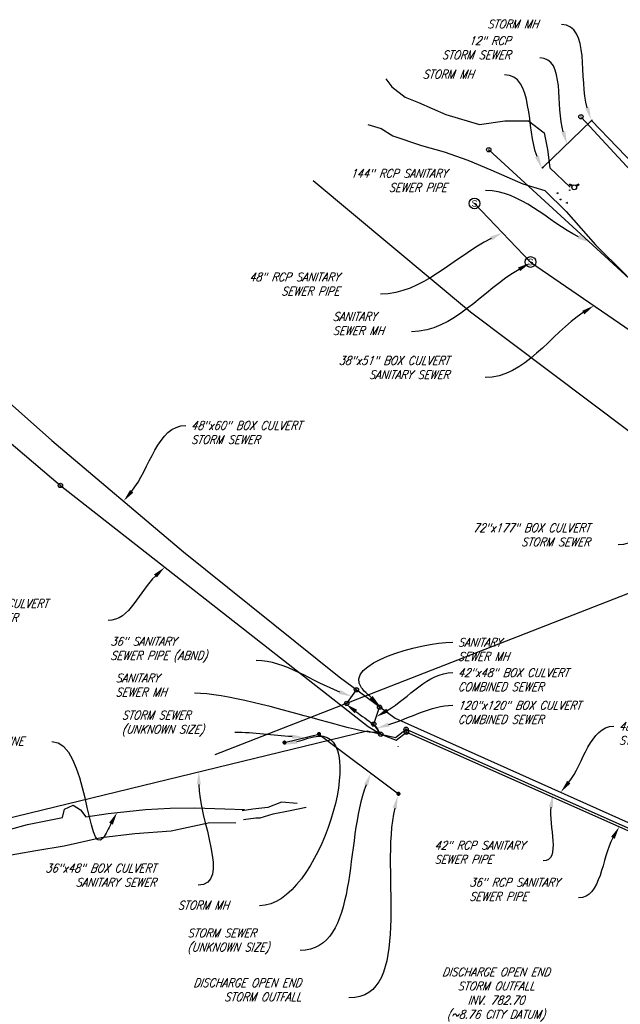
# Model space of a CAD drawing. Extents: x 1590644 to 1645661, y 573566 to 576593.
# Tile 10 of 18: x 1609009 to 1609717, y 575337 to 576499. Entities that reach past the tile are written whole.
import ezdxf
from ezdxf import colors
from ezdxf.entities.mleader import LeaderData, LeaderLine
from ezdxf.enums import TextEntityAlignment as Align
from ezdxf.lldxf.tags import DXFTag
from ezdxf.math import Vec2, Vec3

# ---------------------------------------------------------------- set-up
doc = ezdxf.new("R2010")
doc.units = 0
doc.header["$MEASUREMENT"] = 0
for name, color, linetype, true_color in [('1-GIS-SMVCONDTG- STORM PIPES', 7, 'STORM EX', 0x007f3f), ('1-GIS-SMVSTRUCG-STORM MH', 7, 'Continuous', 0x007f3f), ('1-GIS-SWNETG-SEWER PIPES', 7, 'SAN EX', 0x7f5f3f), ('1-GIS-SWNETMHG-SEWER MH', 7, 'Continuous', 0x7f5f3f), ('ABANDON PIPE', 7, 'SAN EX', 0x7f5f3f), ('C-UTIL-0 GAS-PLAN-N', 7, 'GAS EX', 0xcbad15), ('V-POWR-OVHD', 7, 'ELEC OHE', 0xcc0000), ('WATER MAIN', 7, 'WATER_LINE', 0x6699cc)]:
    doc.layers.add(name, color=color, linetype=linetype, true_color=true_color)
for name, color, linetype in [('C-ANNO-LABL', 15, 'Continuous'), ('STM MH', 1, 'Continuous'), ('V-NODE-STORM-MARKER', 7, 'Continuous'), ('V-NODE-WATER-SYM', 23, 'Continuous')]:
    doc.layers.add(name, color=color, linetype=linetype)
doc.styles.add('CI-EX', font='romans.shx', dxfattribs={"width": 0.85, "oblique": 20, "height": 0.1})
doc.styles.add('RomanS', font='romans.shx', dxfattribs={"height": 1})
doc.styles.get("Standard").update_dxf_attribs({"font": 'arial.ttf'})
doc.linetypes.add('ELEC OHE', pattern='A,1,-0.12,["OHE",Standard,S=0.06,R=0,X=-0.06,Y=-0.03],-0.15', length=1.27)
tags = doc.linetypes.add('GAS EX', pattern='A,0.13,-0.075,0.13,-0.075,0.13,-0.075,0.13,-0.075,["EX G",RomanS,S=0.08,R=0,X=0,Y=-0.04],-0.3625', length=1.1825).pattern_tags.tags
tags[18] = DXFTag(74, 10)
tags = doc.linetypes.add('SAN EX', pattern='A,0.13,-0.075,0.13,-0.075,0.13,-0.075,0.13,-0.0475,["EX SS",RomanS,S=0.08,R=0,X=0,Y=-0.04],-0.425', length=1.2175).pattern_tags.tags
tags[18] = DXFTag(74, 10)
tags = doc.linetypes.add('STORM EX', pattern='A,0.13,-0.075,0.13,-0.075,0.13,-0.075,0.13,-0.0475,["EX SD",RomanS,S=0.08,R=0,X=0,Y=-0.04],-0.425', length=1.2175).pattern_tags.tags
tags[18] = DXFTag(74, 10)
tags = doc.linetypes.add('WATER EX', pattern='A,0.13,-0.075,0.13,-0.075,0.13,-0.075,0.13,-0.035,["EX W",RomanS,S=0.08,R=0,X=0,Y=-0.04],-0.3625', length=1.1425).pattern_tags.tags
tags[18] = DXFTag(74, 10)
doc.linetypes.add('WATER_LINE', pattern='A,12.7,-5.08,["W",Standard,S=2.54,R=0,X=-2.54,Y=-1.27],-6.35', length=24.13)

# ---------------------------------------------------------------- blocks, each defined once
blk = doc.blocks.new('SSMH')
blk.add_circle((0, 0), 0.0636)
blk.add_text('S', height=0.0763).set_placement((0, -0.038), align=Align.CENTER)
blk = doc.blocks.new('STMH-N')
at = {"layer": '1-GIS-SWNETMHG-SEWER MH'}
h = blk.add_hatch(color=256, dxfattribs=at)
h.dxf.hatch_style = 1
edge = h.paths.add_edge_path()
edge.add_arc((0, 0), 0.5, 0, 360)
blk = doc.blocks.new('*U195')
at = {"color": 0, "linetype": 'ByBlock', "lineweight": -2, "transparency": 16777216}
for p, q in [((-1, -1), (1, 1)), ((-1, 1), (1, -1))]:
    blk.add_line(p, q, dxfattribs=at)
blk = doc.blocks.new('X-hyd')
for p, q in [((-0.57, 1.1), (-0.47, 1.31)), ((0.2, 0.71), (-0.57, 1.1)), ((0.34, 0.9), (-0.47, 1.31)), ((2.13, 1.31), (1.32, 0.9)), ((1.46, 0.71), (2.24, 1.1)), ((2.24, 1.1), (2.13, 1.31))]:
    blk.add_line(p, q)
blk.add_circle((0.83, 0.4), 0.703)
blk = doc.blocks.new('X-gv')
for p, q in [((-0.06, -0.05), (-0.06, 0.05)), ((-0.06, 0.05), (0.06, -0.05)), ((0.06, 0.05), (-0.06, -0.05)), ((0.06, -0.05), (0.06, 0.05))]:
    blk.add_line(p, q)

msp = doc.modelspace()

# ---------------------------------------------------------------- hatches: boundary and pattern name
at = {"layer": 'STM MH'}
h = msp.add_hatch(color=256, dxfattribs=at)
h.dxf.hatch_style = 1
h.paths.add_polyline_path([(1609682.1, 576379.6, 1), (1609684.7, 576379.6, 1)])
h = msp.add_hatch(color=256, dxfattribs=at)
h.dxf.hatch_style = 1
h.paths.add_polyline_path([(1609624.2, 576324.2, 1), (1609626.7, 576324.2, 1)])

# ---------------------------------------------------------------- linework, layer by layer
at = {"layer": '1-GIS-SMVCONDTG- STORM PIPES'}
for p, q in [((1609625.5, 576324.2), (1609683.2, 576379.7)), ((1609683.2, 576379.7), (1609894.4, 576159)), ((1609321.1, 575646), (1609361.7, 575656)), ((1609361.7, 575656), (1609455.5, 575585.5))]:
    msp.add_line(p, q, dxfattribs=at)
at = {"layer": '1-GIS-SMVCONDTG- STORM PIPES', "flags": 128}
for points in [[(1609355, 576309.1), (1609540.5, 576154.1), (1609727.3, 576013.3), (1610011.7, 575815.4)], [(1608856.6, 576175.9), (1608872.3, 576159.3), (1608898.4, 576135.6), (1608920.8, 576115.3), (1608939.4, 576097.6), (1609046.7, 576002.4), (1609202.1, 575870.9), (1609385.5, 575723.4), (1609451.7, 575674.8), (1609861.4, 575491.3)]]:
    msp.add_lwpolyline(points, dxfattribs=at)
at = {"layer": '1-GIS-SWNETG-SEWER PIPES'}
for p, q in [((1609839.3, 576201.1), (1609671.4, 576383.1)), ((1609545.1, 576281.9), (1609611.2, 576212.8)), ((1608806.3, 576162.5), (1609056.8, 575949.2)), ((1609394.4, 575692.1), (1609405.9, 575708.2)), ((1609426.3, 575667.8), (1609433.2, 575687.6)), ((1609434.5, 575655.7), (1609426.3, 575667.8)), ((1609464.4, 575661.6), (1609847.7, 575491.2)), ((1609464.9, 575658.1), (1609848.8, 575487.4))]:
    msp.add_line(p, q, dxfattribs=at)
at = {"layer": '1-GIS-SWNETG-SEWER PIPES', "flags": 128}
for points in [[(1609562, 576345.3), (1609845.5, 576085.2), (1609932.9, 576021.9)], [(1609056.8, 575949.2), (1609419.7, 575664.7), (1609434.5, 575655.7)], [(1608961.1, 575548.6), (1609418.5, 575659.8), (1609434.5, 575655.7)], [(1609434.5, 575655.7), (1609452, 575651.8), (1609464.4, 575661.6)], [(1609434.5, 575655.7), (1609452.7, 575648.6), (1609464.9, 575658.1)]]:
    msp.add_lwpolyline(points, dxfattribs=at)
at = {"layer": 'ABANDON PIPE'}
msp.add_line((1609611.2, 576212.8), (1610113.8, 575866.8), dxfattribs=at)
at = {"layer": 'C-UTIL-0 GAS-PLAN-N', "flags": 128}
for points in [[(1608958.7, 575533.8), (1608977.5, 575538.1), (1609017.9, 575549.3), (1609059.4, 575557.7), (1609061.6, 575567.3), (1609071.9, 575572.1), (1609080.6, 575566.5), (1609087, 575558.5), (1609113.1, 575562.4), (1609157.2, 575567.1), (1609186.3, 575568.4), (1609215.2, 575568.9), (1609250.6, 575567.8), (1609273.8, 575567.1)], [(1609336.2, 575574.1), (1609317.6, 575575.6), (1609301.4, 575569.3), (1609283.7, 575567.3), (1609271.3, 575565.5)], [(1609272.7, 575555.3), (1609287.3, 575557.2), (1609292.3, 575557.2), (1609307.6, 575561.7), (1609327.8, 575565.7), (1609346.7, 575569.8)], [(1609263.6, 575550.8), (1609233, 575551.1), (1609187.5, 575541.6), (1609144.4, 575538.3), (1609104.9, 575533.4), (1609061.2, 575523.7), (1609028, 575518.4), (1608982.7, 575510.4), (1608967.3, 575506.2)]]:
    msp.add_lwpolyline(points, dxfattribs=at)
at = {"layer": 'V-POWR-OVHD', "flags": 128}
msp.add_lwpolyline([(1609239.5, 575631.9), (1610044.1, 575945.9), (1610340, 576067.5)], dxfattribs=at)
at = {"layer": 'WATER MAIN', "linetype": 'WATER EX', "flags": 128}
msp.add_lwpolyline([(1609440.4, 576428.7), (1609447.7, 576419.5), (1609463.5, 576407.3), (1609479.1, 576401), (1609511.3, 576386.8), (1609551.2, 576375.1), (1609580.9, 576379.4), (1609608.6, 576379.5), (1609627.3, 576365), (1609631.1, 576345.4), (1609633.8, 576323.8), (1609658.1, 576301)], dxfattribs=at)
at = {"layer": 'WATER MAIN', "linetype": 'WATER EX', "elevation": 31.5, "flags": 128}
msp.add_lwpolyline([(1609419.4, 576375), (1609435, 576370.4), (1609449, 576361.6), (1609482.8, 576350.4), (1609509.5, 576342.9), (1609537.1, 576333.1), (1609564.2, 576321.6), (1609602.1, 576305.2), (1609628.2, 576297.1), (1609653.1, 576272.4), (1609687.9, 576233.1), (1609722.3, 576198.8), (1609734.9, 576185.2), (1609750.7, 576170.3), (1609766.4, 576158.9), (1609807.5, 576130.8), (1609837.5, 576111.8), (1609855.1, 576098.1), (1609898, 576069.9), (1609941.1, 576043.8), (1609967.2, 576033.1), (1610018.3, 576023.9), (1610050.6, 575988), (1610073, 575965.9), (1610073.1, 575965.4), (1610143.4, 575891), (1610161.1, 575872), (1610195.6, 575852.7), (1610271.9, 575814.5), (1610306.1, 575797.5), (1610329.6, 575785.6), (1610380.5, 575757.4), (1610408.9, 575745), (1610532.9, 575689.4), (1610558.8, 575674.9), (1610588.3, 575669.1), (1610601.3, 575667.8), (1610604.6, 575668), (1610620.9, 575667.5), (1610656.7, 575674.8), (1610681.5, 575663.7), (1610750.7, 575629.1), (1610807.3, 575607.9), (1610858.4, 575587.3), (1610920.5, 575557.9), (1610971.3, 575532.4), (1610996.9, 575522.6), (1611012, 575515.2), (1611034.5, 575507.1), (1611392.5, 575352.6), (1611397.9, 575350.4), (1611439.4, 575331.1), (1611467.5, 575317.5), (1611482.5, 575308.5), (1611495.9, 575302.2), (1611525, 575287.5), (1611549.1, 575276.7), (1611578.8, 575266.3), (1611611.4, 575261.7), (1611645.2, 575256), (1611673.1, 575249.7), (1611692.4, 575248), (1611716.1, 575254.9)], dxfattribs=at)

# ---------------------------------------------------------------- block references
at = {"layer": '1-GIS-SMVSTRUCG-STORM MH', "xscale": 5, "yscale": 5, "zscale": 5}
for p in [(1609361.7, 575656), (1609321.1, 575646), (1609455.5, 575585.5)]:
    msp.add_blockref('STMH-N', p, dxfattribs=at)
at = {"layer": '1-GIS-SWNETG-SEWER PIPES', "xscale": 40, "yscale": 40, "zscale": 40}
for p in [(1609670.6, 576384.1), (1609562, 576345.3)]:
    msp.add_blockref('SSMH', p, dxfattribs=at)
at = {"layer": '1-GIS-SWNETMHG-SEWER MH', "xscale": 40, "yscale": 40, "zscale": 40}
for p in [(1609056.8, 575949.2), (1609405.9, 575708.2), (1609394.4, 575692.1), (1609433.2, 575687.6), (1609426.3, 575667.8), (1609434.5, 575655.7), (1609464.4, 575661.6), (1609464.9, 575658.1)]:
    msp.add_blockref('SSMH', p, dxfattribs=at)
at = {"layer": 'ABANDON PIPE', "xscale": 100, "yscale": 100, "zscale": 100}
for p in [(1609545.1, 576281.9), (1609611.2, 576212.8)]:
    msp.add_blockref('SSMH', p, dxfattribs=at)
at = {"layer": 'V-NODE-STORM-MARKER', "xscale": 0.1, "yscale": 0.1, "zscale": 0.1}
msp.add_blockref('*U195', (1609455.2, 575641.1), dxfattribs=at)
at = {"layer": 'V-NODE-WATER-SYM'}
for name, p, xscale, yscale, zscale in [('X-gv', (1609657.5, 576297.4), 8, 8, 8), ('X-hyd', (1609659.4, 576299.3), 4, 4, 4), ('X-gv', (1609643.1, 576294.1), 8, 8, 8), ('X-gv', (1609646.8, 576286.5), 8, 8, 8), ('X-gv', (1609654.2, 576282.5), 8, 8, 8)]:
    msp.add_blockref(name, p, dxfattribs=dict(at, xscale=xscale, yscale=yscale, zscale=zscale))

# ---------------------------------------------------------------- leaders
at = {"layer": 'C-ANNO-LABL'}
ml = msp.add_multileader_mtext('Standard', dxfattribs=at)
ml.set_content('STORM MH', color=256, style='CI-EX')
ml.set_leader_properties()
ml.build(insert=Vec2(0, 0))
ml.multileader.update_dxf_attribs({"leader_type": 2, "text_right_attachment_type": 3, "dogleg_length": 0.36, "arrow_head_size": 15, "scale": 100})
ctx = ml.context
ctx.base_point, ctx.scale, ctx.char_height, ctx.arrow_head_size, ctx.landing_gap_size, ctx.plane_origin = Vec3(1609545.1, 576493.5), 100, 10, 15, 6, Vec3(1609760.4, 576533.2)
ctx.right_attachment, ctx.text_align_type = 3, 2
notes = []
notes.append((ctx, [(1, (1, 1, 0), (1609683.7, 576492.8), (-1, 0), 36, [(0, [(1609682.5, 576380.5)], 0, [])])]))
ctx.mtext.insert, ctx.mtext.alignment, ctx.mtext.flow_direction = Vec3(1609620.2, 576498.5), 3, 5
ml = msp.add_multileader_mtext('Standard', dxfattribs=at)
ml.set_content('12" RCP\\PSTORM SEWER', color=256, style='CI-EX')
ml.set_leader_properties()
ml.build(insert=Vec2(0, 0))
ml.multileader.update_dxf_attribs({"leader_type": 2, "text_right_attachment_type": 3, "dogleg_length": 0.36, "arrow_head_size": 15, "scale": 100})
ctx = ml.context
ctx.base_point, ctx.scale, ctx.char_height, ctx.arrow_head_size, ctx.landing_gap_size, ctx.plane_origin = Vec3(1609489.6, 576473.8), 100, 10, 15, 6, Vec3(1609457.1, 576456.9)
ctx.right_attachment, ctx.text_align_type = 3, 2
notes.append((ctx, [(1, (1, 1, 0), (1609658.2, 576453.6), (-1, 0), 36, [(0, [(1609654.3, 576351.9)], 0, [])])]))
ctx.mtext.insert, ctx.mtext.alignment, ctx.mtext.flow_direction = Vec3(1609587.5, 576478.8), 3, 5
ml = msp.add_multileader_mtext('Standard', dxfattribs=at)
ml.set_content('STORM MH', color=256, style='CI-EX')
ml.set_leader_properties()
ml.build(insert=Vec2(0, 0))
ml.multileader.update_dxf_attribs({"leader_type": 2, "text_right_attachment_type": 3, "dogleg_length": 0.36, "arrow_head_size": 15, "scale": 100})
ctx = ml.context
ctx.base_point, ctx.scale, ctx.char_height, ctx.arrow_head_size, ctx.landing_gap_size, ctx.plane_origin = Vec3(1609477.9, 576434.3), 100, 10, 15, 6, Vec3(1609719.5, 576457.3)
ctx.right_attachment = 3
notes.append((ctx, [(1, (1, 1, 0), (1609616.4, 576433.7), (-1, 0), 36, [(0, [(1609624.4, 576323.4)], 0, [])])]))
ctx.mtext.insert, ctx.mtext.flow_direction = Vec3(1609483.9, 576439.3), 5
ml = msp.add_multileader_mtext('Standard', dxfattribs=at)
ml.set_content('144" RCP SANITARY\\PSEWER PIPE', color=256, style='CI-EX')
ml.set_leader_properties()
ml.build(insert=Vec2(0, 0))
ml.multileader.update_dxf_attribs({"leader_type": 2, "text_right_attachment_type": 3, "dogleg_length": 0.36, "arrow_head_size": 15, "scale": 100})
ctx = ml.context
ctx.base_point, ctx.scale, ctx.char_height, ctx.arrow_head_size, ctx.landing_gap_size, ctx.plane_origin = Vec3(1609378.2, 576317.3), 100, 10, 15, 6, Vec3(1609543.5, 576247.5)
ctx.right_attachment, ctx.text_align_type = 3, 2
notes.append((ctx, [(1, (1, 1, 0), (1609594.2, 576297.2), (-1, 0), 36, [(0, [(1609681.3, 576235.9)], 0, [])])]))
ctx.mtext.insert, ctx.mtext.alignment, ctx.mtext.flow_direction = Vec3(1609512.5, 576322.3), 3, 5
ml = msp.add_multileader_mtext('Standard', dxfattribs=at)
ml.set_content('48" RCP SANITARY\\PSEWER PIPE', color=256, style='CI-EX')
ml.set_leader_properties()
ml.build(insert=Vec2(0, 0))
ml.multileader.update_dxf_attribs({"leader_type": 2, "text_right_attachment_type": 3, "dogleg_length": 0.36, "arrow_head_size": 15, "scale": 100})
ctx = ml.context
ctx.base_point, ctx.scale, ctx.char_height, ctx.arrow_head_size, ctx.landing_gap_size, ctx.plane_origin = Vec3(1609257.4, 576195.1), 100, 10, 15, 6, Vec3(1609514.4, 576300.4)
ctx.right_attachment, ctx.text_align_type = 3, 2
notes.append((ctx, [(1, (1, 1, 0), (1609470.4, 576174.9), (-1, 0), 36, [(0, [(1609578, 576247.3)], 0, [])])]))
ctx.mtext.insert, ctx.mtext.alignment, ctx.mtext.flow_direction = Vec3(1609385.7, 576200.1), 3, 5
ml = msp.add_multileader_mtext('Standard', dxfattribs=at)
ml.set_content('SANITARY\\PSEWER MH', color=256, style='CI-EX')
ml.set_leader_properties()
ml.build(insert=Vec2(0, 0))
ml.multileader.update_dxf_attribs({"leader_type": 2, "text_right_attachment_type": 3, "dogleg_length": 0.36, "arrow_head_size": 15, "scale": 100})
ctx = ml.context
ctx.base_point, ctx.scale, ctx.char_height, ctx.arrow_head_size, ctx.landing_gap_size, ctx.plane_origin = Vec3(1609371.8, 576148.5), 100, 10, 15, 6, Vec3(1609379.5, 576282.7)
ctx.right_attachment = 3
notes.append((ctx, [(1, (1, 1, 0), (1609507, 576130.6), (-1, 0), 36, [(0, [(1609610.6, 576211.7)], 0, [])])]))
ctx.mtext.insert, ctx.mtext.flow_direction = Vec3(1609377.8, 576153.5), 5
ml = msp.add_multileader_mtext('Standard', dxfattribs=at)
ml.set_content('38"x51" BOX CULVERT\\PSANITARY SEWER', color=256, style='CI-EX')
ml.set_leader_properties()
ml.build(insert=Vec2(0, 0))
ml.multileader.update_dxf_attribs({"leader_type": 2, "text_right_attachment_type": 3, "dogleg_length": 0.36, "arrow_head_size": 15, "scale": 100})
ctx = ml.context
ctx.base_point, ctx.scale, ctx.char_height, ctx.arrow_head_size, ctx.landing_gap_size, ctx.plane_origin = Vec3(1609360.5, 576096.6), 100, 10, 15, 6, Vec3(1609469.7, 576045.1)
ctx.right_attachment, ctx.text_align_type = 3, 2
notes.append((ctx, [(1, (1, 1, 0), (1609593.6, 576076.4), (-1, 0), 36, [(0, [(1609685.9, 576161.4)], 0, [])])]))
ctx.mtext.insert, ctx.mtext.alignment, ctx.mtext.flow_direction = Vec3(1609515.2, 576101.6), 3, 5
ml = msp.add_multileader_mtext('Standard', dxfattribs=at)
ml.set_content('48"x60" BOX CULVERT\\PSTORM SEWER', color=256, style='CI-EX')
ml.set_leader_properties()
ml.build(insert=Vec2(0, 0))
ml.multileader.update_dxf_attribs({"leader_type": 2, "text_right_attachment_type": 3, "dogleg_length": 0.36, "arrow_head_size": 15, "scale": 100})
ctx = ml.context
ctx.base_point, ctx.scale, ctx.char_height, ctx.arrow_head_size, ctx.landing_gap_size, ctx.plane_origin = Vec3(1609204.8, 576020), 100, 10, 15, 6, Vec3(1609187, 576069.8)
ctx.right_attachment = 3
notes.append((ctx, [(0, (1, 1, 0), (1609168.8, 576020), (1, 0), 36, [(0, [(1609131.4, 575930.8)], 0, [])])]))
ctx.mtext.insert, ctx.mtext.flow_direction = Vec3(1609210.8, 576025), 5
ml = msp.add_multileader_mtext('Standard', dxfattribs=at)
ml.set_content('72"x177" BOX CULVERT\\PSTORM SEWER', color=256, style='CI-EX')
ml.set_leader_properties()
ml.build(insert=Vec2(0, 0))
ml.multileader.update_dxf_attribs({"leader_type": 2, "text_right_attachment_type": 3, "dogleg_length": 0.36, "arrow_head_size": 15, "scale": 100})
ctx = ml.context
ctx.base_point, ctx.scale, ctx.char_height, ctx.arrow_head_size, ctx.landing_gap_size, ctx.plane_origin = Vec3(1609519.1, 575899.3), 100, 10, 15, 6, Vec3(1609554.7, 575943)
ctx.right_attachment, ctx.text_align_type = 3, 2
notes.append((ctx, [(1, (1, 1, 0), (1609750.5, 575879.1), (-1, 0), 36, [(0, [(1609795.6, 575965.8)], 0, [])])]))
ctx.mtext.insert, ctx.mtext.alignment, ctx.mtext.flow_direction = Vec3(1609681, 575904.3), 3, 5
ml = msp.add_multileader_mtext('Standard', dxfattribs=at)
ml.set_content('48"x60" BOX CULVERT\\PSANITARY SEWER', color=256, style='CI-EX')
ml.set_leader_properties()
ml.build(insert=Vec2(0, 0))
ml.multileader.update_dxf_attribs({"leader_type": 2, "text_right_attachment_type": 3, "dogleg_length": 0.36, "arrow_head_size": 15, "scale": 100})
ctx = ml.context
ctx.base_point, ctx.scale, ctx.char_height, ctx.arrow_head_size, ctx.landing_gap_size, ctx.plane_origin = Vec3(1608905.6, 575810), 100, 10, 15, 6, Vec3(1609239.9, 576000.4)
ctx.right_attachment = 3
notes.append((ctx, [(1, (1, 1, 0), (1609149, 575789.8), (-1, 0), 36, [(0, [(1609179.8, 575852.7)], 0, [])])]))
ctx.mtext.insert, ctx.mtext.flow_direction = Vec3(1608911.6, 575815), 5
ml = msp.add_multileader_mtext('Standard', dxfattribs=at)
ml.set_content('10" GAS LINE\\P(ABND)', color=256, style='CI-EX')
ml.set_leader_properties()
ml.build(insert=Vec2(0, 0))
ml.multileader.update_dxf_attribs({"leader_type": 2, "text_right_attachment_type": 3, "dogleg_length": 0.36, "arrow_head_size": 15, "scale": 100})
ctx = ml.context
ctx.base_point, ctx.scale, ctx.char_height, ctx.arrow_head_size, ctx.landing_gap_size, ctx.plane_origin = Vec3(1609853.9, 575827.7), 100, 10, 15, 6, Vec3(1609847.4, 575977.9)
ctx.right_attachment, ctx.text_align_type = 3, 2
notes.append((ctx, [(1, (1, 1, 0), (1609958.8, 575772.1), (-1, 0), 36, [(0, [(1610071, 575796.8)], 0, [])])]))
ctx.mtext.insert, ctx.mtext.width, ctx.mtext.defined_height, ctx.mtext.alignment, ctx.mtext.flow_direction = Vec3(1609911.6, 575834.4), 56.061, 11.2, 3, 5
ml = msp.add_multileader_mtext('Standard', dxfattribs=at)
ml.set_content('36" SANITARY\\PSEWER PIPE (ABND)', color=256, style='CI-EX')
ml.set_leader_properties()
ml.build(insert=Vec2(0, 0))
ml.multileader.update_dxf_attribs({"leader_type": 2, "text_right_attachment_type": 3, "dogleg_length": 0.36, "arrow_head_size": 15, "scale": 100})
ctx = ml.context
ctx.base_point, ctx.scale, ctx.char_height, ctx.arrow_head_size, ctx.landing_gap_size, ctx.plane_origin = Vec3(1609109.6, 575763.7), 100, 10, 15, 6, Vec3(1609367.7, 575868.1)
ctx.right_attachment = 3
notes.append((ctx, [(1, (1, 1, 0), (1609323.7, 575742.6), (-1, 0), 36, [(0, [(1609400.2, 575700.3)], 0, [])])]))
ctx.mtext.insert, ctx.mtext.flow_direction = Vec3(1609115.6, 575770.3), 5
ml = msp.add_multileader_mtext('Standard', dxfattribs=at)
ml.set_content('SANITARY\\PSEWER MH', color=256, style='CI-EX')
ml.set_leader_properties()
ml.build(insert=Vec2(0, 0))
ml.multileader.update_dxf_attribs({"leader_type": 2, "text_right_attachment_type": 3, "dogleg_length": 0.36, "arrow_head_size": 15, "scale": 100})
ctx = ml.context
ctx.base_point, ctx.scale, ctx.char_height, ctx.arrow_head_size, ctx.landing_gap_size, ctx.plane_origin = Vec3(1609519.5, 575764.2), 100, 10, 15, 6, Vec3(1609646.5, 575912.8)
ctx.right_attachment = 3
notes.append((ctx, [(0, (1, 1, 0), (1609483.5, 575764.2), (1, 0), 36, [(1, [(1609433.9, 575688.6), (1609411.7, 575710.6)], 0, [])])]))
ctx.mtext.insert, ctx.mtext.flow_direction = Vec3(1609525.5, 575769.2), 5
ml = msp.add_multileader_mtext('Standard', dxfattribs=at)
ml.set_content('SANITARY\\PSEWER MH', color=256, style='CI-EX')
ml.set_leader_properties()
ml.build(insert=Vec2(0, 0))
ml.multileader.update_dxf_attribs({"leader_type": 2, "text_right_attachment_type": 3, "dogleg_length": 0.36, "arrow_head_size": 15, "scale": 100})
ctx = ml.context
ctx.base_point, ctx.scale, ctx.char_height, ctx.arrow_head_size, ctx.landing_gap_size, ctx.plane_origin = Vec3(1609115.8, 575722.1), 100, 10, 15, 6, Vec3(1609433.6, 575835.1)
ctx.right_attachment = 3
notes.append((ctx, [(1, (1, 1, 0), (1609251, 575704.1), (-1, 0), 36, [(1, [(1609393.2, 575691.6), (1609425.1, 575667.8)], 0, [])])]))
ctx.mtext.insert, ctx.mtext.flow_direction = Vec3(1609121.8, 575727.1), 5
ml = msp.add_multileader_mtext('Standard', dxfattribs=at)
ml.set_content('42"x48" BOX CULVERT\\PCOMBINED SEWER', color=256, style='CI-EX')
ml.set_leader_properties()
ml.build(insert=Vec2(0, 0))
ml.multileader.update_dxf_attribs({"leader_type": 2, "text_right_attachment_type": 3, "dogleg_length": 0.36, "arrow_head_size": 15, "scale": 100})
ctx = ml.context
ctx.base_point, ctx.scale, ctx.char_height, ctx.arrow_head_size, ctx.landing_gap_size, ctx.plane_origin = Vec3(1609519.5, 575728.4), 100, 10, 15, 6, Vec3(1609490.9, 575813.3)
ctx.right_attachment = 3
notes.append((ctx, [(0, (1, 1, 0), (1609483.5, 575728.4), (1, 0), 36, [(0, [(1609429.3, 575676.3)], 0, [])])]))
ctx.mtext.insert, ctx.mtext.flow_direction = Vec3(1609525.5, 575733.4), 5
ml = msp.add_multileader_mtext('Standard', dxfattribs=at)
ml.set_content('120"x120" BOX CULVERT\\PCOMBINED SEWER', color=256, style='CI-EX')
ml.set_leader_properties()
ml.build(insert=Vec2(0, 0))
ml.multileader.update_dxf_attribs({"leader_type": 2, "text_right_attachment_type": 3, "dogleg_length": 0.36, "arrow_head_size": 15, "scale": 100})
ctx = ml.context
ctx.base_point, ctx.scale, ctx.char_height, ctx.arrow_head_size, ctx.landing_gap_size, ctx.plane_origin = Vec3(1609519.5, 575689.9), 100, 10, 15, 6, Vec3(1609500.9, 575781.1)
ctx.right_attachment = 3
notes.append((ctx, [(0, (1, 1, 0), (1609483.5, 575689.9), (1, 0), 36, [(0, [(1609429.7, 575662.8)], 0, [])])]))
ctx.mtext.insert, ctx.mtext.flow_direction = Vec3(1609525.5, 575694.9), 5
ml = msp.add_multileader_mtext('Standard', dxfattribs=at)
ml.set_content('STORM SEWER\\P(UNKNOWN SIZE)', color=256, style='CI-EX')
ml.set_leader_properties()
ml.build(insert=Vec2(0, 0))
ml.multileader.update_dxf_attribs({"leader_type": 2, "text_right_attachment_type": 3, "dogleg_length": 0.36, "arrow_head_size": 15, "scale": 100})
ctx = ml.context
ctx.base_point, ctx.scale, ctx.char_height, ctx.arrow_head_size, ctx.landing_gap_size, ctx.plane_origin = Vec3(1609123.2, 575676.6), 100, 10, 15, 6, Vec3(1608836, 575684.8)
ctx.right_attachment = 3
notes.append((ctx, [(1, (1, 1, 0), (1609298.4, 575657.8), (-1, 0), 36, [(0, [(1609344.9, 575651.9)], 0, [])])]))
ctx.mtext.insert, ctx.mtext.width, ctx.mtext.defined_height, ctx.mtext.flow_direction = Vec3(1609129.2, 575683.3), 349.508, 38.9, 5
ml = msp.add_multileader_mtext('Standard', dxfattribs=at)
ml.set_content('48"x60" BOX CULVERT\\PSTORM SEWER', color=256, style='CI-EX')
ml.set_leader_properties()
ml.build(insert=Vec2(0, 0))
ml.multileader.update_dxf_attribs({"leader_type": 2, "text_right_attachment_type": 3, "dogleg_length": 0.36, "arrow_head_size": 15, "scale": 100})
ctx = ml.context
ctx.base_point, ctx.scale, ctx.char_height, ctx.arrow_head_size, ctx.landing_gap_size, ctx.plane_origin = Vec3(1609709.4, 575665.2), 100, 10, 15, 6, Vec3(1609711.4, 575726.1)
ctx.right_attachment = 3
notes.append((ctx, [(0, (1, 1, 0), (1609673.4, 575665.2), (1, 0), 36, [(0, [(1609646.9, 575587.5)], 0, [])])]))
ctx.mtext.insert, ctx.mtext.flow_direction = Vec3(1609715.4, 575670.2), 5
ml = msp.add_multileader_mtext('Standard', dxfattribs=at)
ml.set_content('STORM MH', color=256, style='CI-EX')
ml.set_leader_properties()
ml.build(insert=Vec2(0, 0))
ml.multileader.update_dxf_attribs({"leader_type": 2, "text_right_attachment_type": 3, "dogleg_length": 0.36, "arrow_head_size": 15, "scale": 100})
ctx = ml.context
ctx.base_point, ctx.scale, ctx.char_height, ctx.arrow_head_size, ctx.landing_gap_size, ctx.plane_origin = Vec3(1609189.1, 575454.1), 100, 10, 15, 6, Vec3(1609499, 575638)
ctx.right_attachment = 3
notes.append((ctx, [(1, (1, 1, 0), (1609327.7, 575453.4), (-1, 0), 36, [(1, [(1609321, 575643.4), (1609361.2, 575653.6)], 0, [])])]))
ctx.mtext.insert, ctx.mtext.flow_direction = Vec3(1609195.1, 575459.1), 5
ml = msp.add_multileader_mtext('Standard', dxfattribs=at)
ml.set_content('GAS LINE', color=256, style='CI-EX')
ml.set_leader_properties()
ml.build(insert=Vec2(0, 0))
ml.multileader.update_dxf_attribs({"leader_type": 2, "text_right_attachment_type": 3, "dogleg_length": 0.36, "arrow_head_size": 15, "scale": 100})
ctx = ml.context
ctx.base_point, ctx.scale, ctx.char_height, ctx.arrow_head_size, ctx.landing_gap_size, ctx.plane_origin = Vec3(1608956.2, 575647.6), 100, 10, 15, 6, Vec3(1609107.1, 575811.7)
ctx.right_attachment = 3
notes.append((ctx, [(1, (1, 1, 0), (1609082.8, 575646.9), (-1, 0), 36, [(1, [(1609123.7, 575563.5), (1609107.3, 575533.7)], 0, [])])]))
ctx.mtext.insert, ctx.mtext.flow_direction = Vec3(1608962.2, 575652.6), 5
ml = msp.add_multileader_mtext('Standard', dxfattribs=at)
ml.set_content('36"x48" BOX CULVERT\\PSANITARY SEWER', color=256, style='CI-EX')
ml.set_leader_properties()
ml.build(insert=Vec2(0, 0))
ml.multileader.update_dxf_attribs({"leader_type": 2, "text_right_attachment_type": 3, "dogleg_length": 0.36, "arrow_head_size": 15, "scale": 100})
ctx = ml.context
ctx.base_point, ctx.scale, ctx.char_height, ctx.arrow_head_size, ctx.landing_gap_size, ctx.plane_origin = Vec3(1609014.7, 575497.8), 100, 10, 15, 6, Vec3(1609080.5, 575584.8)
ctx.right_attachment, ctx.text_align_type = 3, 2
notes.append((ctx, [(1, (1, 1, 0), (1609255.2, 575477.6), (-1, 0), 36, [(0, [(1609220.1, 575611.6)], 0, [])])]))
ctx.mtext.insert, ctx.mtext.alignment, ctx.mtext.flow_direction = Vec3(1609169.4, 575502.8), 3, 5
ml = msp.add_multileader_mtext('Standard', dxfattribs=at)
ml.set_content('STORM SEWER\\P(UNKNOWN SIZE)', color=256, style='CI-EX')
ml.set_leader_properties()
ml.build(insert=Vec2(0, 0))
ml.multileader.update_dxf_attribs({"leader_type": 2, "text_right_attachment_type": 3, "dogleg_length": 0.36, "arrow_head_size": 15, "scale": 100})
ctx = ml.context
ctx.base_point, ctx.scale, ctx.char_height, ctx.arrow_head_size, ctx.landing_gap_size, ctx.plane_origin = Vec3(1609200.5, 575419.6), 100, 10, 15, 6, Vec3(1608913.9, 575434.9)
ctx.right_attachment = 3
notes.append((ctx, [(1, (1, 1, 0), (1609375.7, 575400.8), (-1, 0), 36, [(0, [(1609422.9, 575610)], 0, [])])]))
ctx.mtext.insert, ctx.mtext.width, ctx.mtext.defined_height, ctx.mtext.flow_direction = Vec3(1609206.5, 575426.3), 349.508, 38.9, 5
ml = msp.add_multileader_mtext('Standard', dxfattribs=at)
ml.set_content('DISCHARGE OPEN END\\PSTORM OUTFALL', color=256, style='CI-EX')
ml.set_leader_properties()
ml.build(insert=Vec2(0, 0))
ml.multileader.update_dxf_attribs({"leader_type": 2, "text_right_attachment_type": 3, "dogleg_length": 0.36, "arrow_head_size": 15, "scale": 100})
ctx = ml.context
ctx.base_point, ctx.scale, ctx.char_height, ctx.arrow_head_size, ctx.landing_gap_size, ctx.plane_origin = Vec3(1609189.8, 575362.6), 100, 10, 15, 6, Vec3(1609682.7, 575538.1)
ctx.right_attachment, ctx.text_align_type = 3, 2
notes.append((ctx, [(1, (1, 1, 0), (1609433, 575344.7), (-1, 0), 36, [(1, [(1609454.6, 575583.2)], 0, [])])]))
ctx.mtext.insert, ctx.mtext.alignment, ctx.mtext.flow_direction = Vec3(1609340.6, 575367.6), 3, 5
ml = msp.add_multileader_mtext('Standard', dxfattribs=at)
ml.set_content('42" RCP SANITARY\\PSEWER PIPE', color=256, style='CI-EX')
ml.set_leader_properties()
ml.build(insert=Vec2(0, 0))
ml.multileader.update_dxf_attribs({"leader_type": 2, "text_right_attachment_type": 3, "dogleg_length": 0.36, "arrow_head_size": 15, "scale": 100})
ctx = ml.context
ctx.base_point, ctx.scale, ctx.char_height, ctx.arrow_head_size, ctx.landing_gap_size, ctx.plane_origin = Vec3(1609491.8, 575524.8), 100, 10, 15, 6, Vec3(1609638.9, 575712.9)
ctx.right_attachment = 3
notes.append((ctx, [(1, (1, 1, 0), (1609662.1, 575506.3), (-1, 0), 36, [(0, [(1609637.4, 575584.7)], 0, [])])]))
ctx.mtext.insert, ctx.mtext.flow_direction = Vec3(1609497.8, 575529.8), 5
ml = msp.add_multileader_mtext('Standard', dxfattribs=at)
ml.set_content('36" RCP SANITARY\\PSEWER PIPE', color=256, style='CI-EX')
ml.set_leader_properties()
ml.build(insert=Vec2(0, 0))
ml.multileader.update_dxf_attribs({"leader_type": 2, "text_right_attachment_type": 3, "dogleg_length": 0.36, "arrow_head_size": 15, "scale": 100})
ctx = ml.context
ctx.base_point, ctx.scale, ctx.char_height, ctx.arrow_head_size, ctx.landing_gap_size, ctx.plane_origin = Vec3(1609532.9, 575481.1), 100, 10, 15, 6, Vec3(1609716.7, 575673.7)
ctx.right_attachment = 3
notes.append((ctx, [(1, (1, 1, 0), (1609703.6, 575462.6), (-1, 0), 36, [(0, [(1609715.8, 575546.6)], 0, [])])]))
ctx.mtext.insert, ctx.mtext.flow_direction = Vec3(1609538.9, 575486.1), 5
ml = msp.add_multileader_mtext('Standard', dxfattribs=at)
ml.set_content('DISCHARGE OPEN END\\PSTORM OUTFALL\\PINV. 782.70\\P(~8.76 CITY DATUM)', color=256, style='CI-EX')
ml.set_leader_properties()
ml.build(insert=Vec2(0, 0))
ml.multileader.update_dxf_attribs({"leader_type": 2, "text_right_attachment_type": 3, "dogleg_length": 0.36, "arrow_head_size": 15, "scale": 100})
ctx = ml.context
ctx.base_point, ctx.scale, ctx.char_height, ctx.arrow_head_size, ctx.landing_gap_size, ctx.plane_origin = Vec3(1609492, 575373.7), 100, 10, 15, 6, Vec3(1609638.8, 575466.1)
ctx.right_attachment, ctx.text_align_type = 3, 1
notes.append((ctx, [(1, (1, 1, 0), (1609684.9, 575321.8), (-1, 0), 36, [(1, [(1609779.2, 575173)], 0, [])])]))
ctx.mtext.insert, ctx.mtext.alignment, ctx.mtext.flow_direction = Vec3(1609570.4, 575380.4), 2, 5
for ctx, leaders in notes:
    for number, flags, end, landing, length, lines in leaders:
        leader = LeaderData()
        leader.index, (leader.has_last_leader_line, leader.has_dogleg_vector, leader.attachment_direction) = number, flags
        leader.last_leader_point, leader.dogleg_vector, leader.dogleg_length = Vec3(end), Vec3(landing), length
        for number, points, colour, breaks in lines:
            line = LeaderLine()
            line.index, line.vertices, line.color, line.breaks = number, Vec3.list(points), colors.encode_raw_color(colour), breaks
            leader.lines.append(line)
        ctx.leaders.append(leader)

doc.saveas('drawing.dxf')
